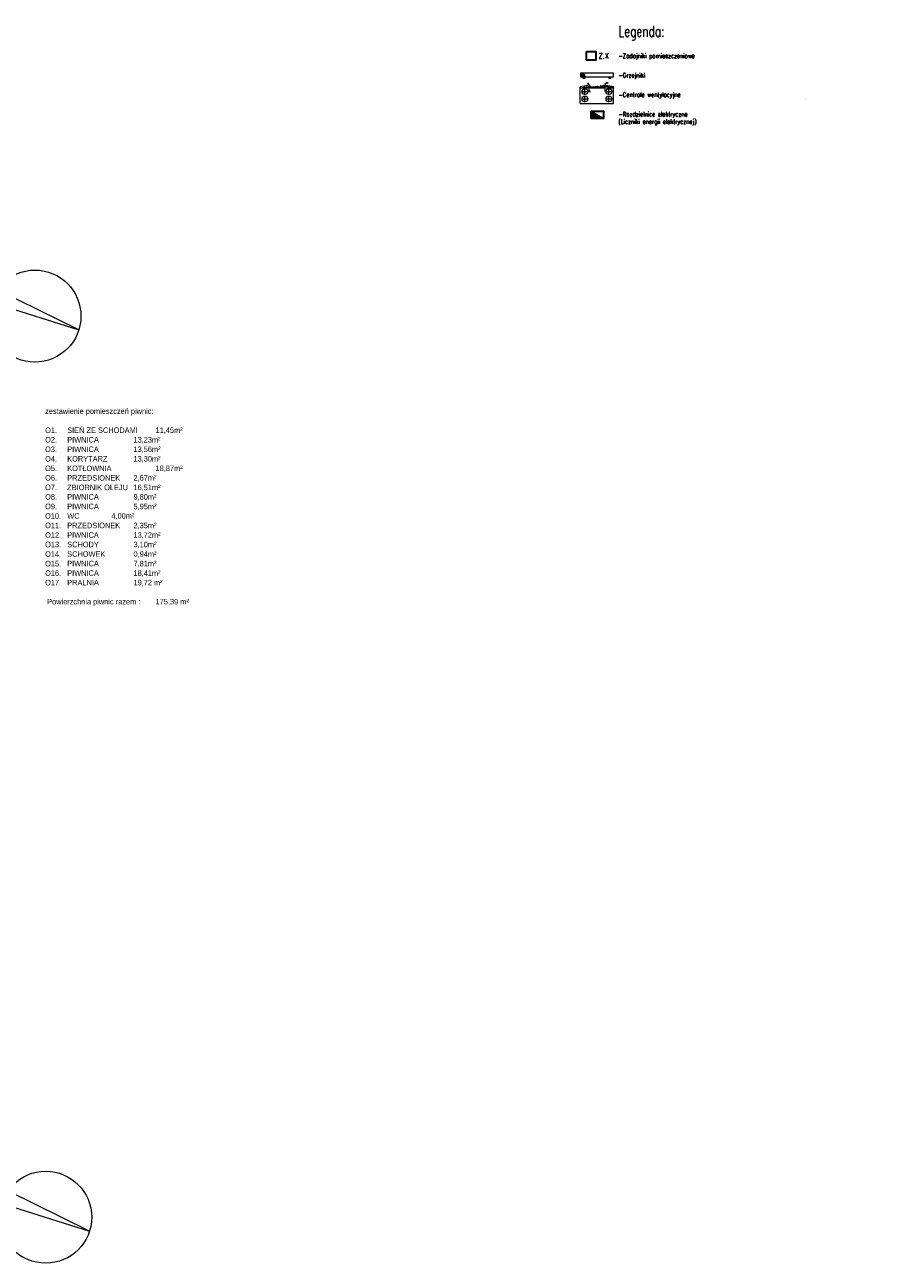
# Model space of a CAD drawing. Header units: millimetres. Extents: x -573548 to 674770, y -184010 to -47794.
# Tile 178 of 181: x 122404 to 145665, y -117805 to -84167. Entities that reach past the tile are written whole.
import ezdxf

# ---------------------------------------------------------------- set-up
doc = ezdxf.new("R2010")
doc.units = ezdxf.units.MM
doc.linetypes.add('CENTER', pattern=[10.16, 6.35, -1.27, 1.27, -1.27])
for name, color, linetype, lineweight in [('_S_CO_OPIS_GR', 7, 'Continuous', 13), ('_S_CO_OPIS_PION', 7, 'Continuous', 13), ('A.02 RZUT PIWNICY_is$0$A-OPISY-3_Nr_pióra__6', 8, 'Continuous', 9), ('A.02 RZUT PIWNICY_is$0$opisy inne_Nr_pióra__1', 8, 'Continuous', 9), ('A.02 RZUT PIWNICY_is$0$opisy inne_Nr_pióra__3', 8, 'Continuous', 9), ('A.03 RZUT PARTERU_is$0$opisy inne_Nr_pióra__1', 8, 'Continuous', 9), ('A.03 RZUT PARTERU_is$0$opisy inne_Nr_pióra__3', 8, 'Continuous', 9), ('Axial', 7, 'CENTER', 9), ('BMS_URZĄDZENIA', 30, 'Continuous', 30), ('Dimensions', 7, 'Continuous', 9), ('Main', 7, 'Continuous', 20), ('SAN_Grzejniki CO na rzucie', 7, 'Continuous', 13)]:
    doc.layers.add(name, color=color, linetype=linetype, lineweight=lineweight)
doc.styles.add('A.02 RZUT PIWNICY_is$0$STYL_AUTOMATYCZNY_4', font='arial.ttf', dxfattribs={"width": 0.8})
doc.styles.add('JOLARS', font='simplex.shx', dxfattribs={"width": 0.7})
doc.styles.add('RomanS', font='romans.shx', dxfattribs={"width": 0.8})
doc.styles.add('SIMPLEX-10', font='simplex.shx', dxfattribs={"width": 0.8, "height": 10})
doc.styles.add('SLDTEXTSTYLE2', font='TXT', dxfattribs={"width": 0.605})
doc.styles.get("Standard").update_dxf_attribs({"font": 'arial.ttf'})
doc.dimstyles.new('ISO-25', dxfattribs={"dimtxt": 2.5, "dimasz": 2.5, "dimexe": 1.25, "dimexo": 0.625, "dimtad": 1, "dimtxsty": 'Standard', "dimcen": 2.5, "dimadec": 0, "dimazin": 0, "dimtfac": 1, "dimtmove": 0, "dimatfit": 3, "dimfxl": 1, "dimarcsym": 0})

# ---------------------------------------------------------------- blocks, each defined once
blk = doc.blocks.new('A.02 RZUT PIWNICY_is')
at = {"layer": 'A.02 RZUT PIWNICY_is$0$opisy inne_Nr_pióra__1'}
blk.add_circle((123248.8, -92080.1), 1250, dxfattribs=at)
at = {"layer": 'A.02 RZUT PIWNICY_is$0$opisy inne_Nr_pióra__3'}
blk.add_lwpolyline([(121478.5, -91522.5), (124441, -92455.6), (122222.2, -91367)], dxfattribs=at)
at = {"layer": 'A.02 RZUT PIWNICY_is$0$A-OPISY-3_Nr_pióra__6', "insert": (123526.6, -97271.4), "char_height": 150, "attachment_point": 4, "line_spacing_factor": 1.034457, "style": 'A.02 RZUT PIWNICY_is$0$STYL_AUTOMATYCZNY_4'}
blk.add_mtext('\\A1;{\\pqj;\\fArial|b0|i0|c238|p0;\\W0.800000;zestawienie pomieszczeń piwnic:\\P\\pqj;\\fArial|b0|i0|c238|p0;\\W0.800000;\\P\\pqj;\\fArial|b0|i0|c238|p0;\\W0.800000;O1.^ISIEŃ ZE SCHODAMI^I11,45m²\\P\\pqj;\\fArial|b0|i0|c238|p0;\\W0.800000;O2.^IPIWNICA^I^I13,23m²\\P\\pqj;\\fArial|b0|i0|c238|p0;\\W0.800000;O3.^IPIWNICA^I^I13,56m²\\P\\pqj;\\fArial|b0|i0|c238|p0;\\W0.800000;O4.^IKORYTARZ^I^I13,30m²\\P\\pqj;\\fArial|b0|i0|c238|p0;\\W0.800000;O5.^IKOTŁOWNIA^I^I18,87m²\\P\\pqj;\\fArial|b0|i0|c238|p0;\\W0.800000;O6.^IPRZEDSIONEK^I2,67m²\\P\\pqj;\\fArial|b0|i0|c238|p0;\\W0.800000;O7.  ^IZBIORNIK OLEJU^I16,51m²\\P\\pqj;\\fArial|b0|i0|c238|p0;\\W0.800000;O8.^IPIWNICA^I^I9,80m²\\P\\pqj;\\fArial|b0|i0|c238|p0;\\W0.800000;O9.^IPIWNICA^I^I5,95m²\\P\\pqj;\\fArial|b0|i0|c238|p0;\\W0.800000;O10.^IWC^I^I4,00m²\\P\\pqj;\\fArial|b0|i0|c238|p0;\\W0.800000;O11.^IPRZEDSIONEK^I2,35m²\\P\\pqj;\\fArial|b0|i0|c238|p0;\\W0.800000;O12.^IPIWNICA^I^I13,72m²\\P\\pqj;\\fArial|b0|i0|c238|p0;\\W0.800000;O13.^ISCHODY^I^I3,10m²\\P\\pqj;\\fArial|b0|i0|c238|p0;\\W0.800000;O14.^ISCHOWEK^I^I0,94m²\\P\\pqj;\\fArial|b0|i0|c238|p0;\\W0.800000;O15.^IPIWNICA^I^I7,81m²\\P\\pqj;\\fArial|b0|i0|c238|p0;\\W0.800000;O16.^IPIWNICA^I^I18,41m²\\P\\pqj;\\fArial|b0|i0|c238|p0;\\W0.800000;O17.^IPRALNIA^I^I19,72 m²\\P\\pqj;\\fArial|b0|i0|c238|p0;\\W0.800000;\\P\\pqj;\\fArial|b0|i0|c238|p0;\\W0.800000; Powierzchnia piwnic razem :^I175,39 m²}', dxfattribs=at)
blk = doc.blocks.new('A.03 RZUT PARTERU_is')
at = {"layer": 'A.03 RZUT PARTERU_is$0$opisy inne_Nr_pióra__1'}
blk.add_circle((778190.4, -91554.9), 1250, dxfattribs=at)
at = {"layer": 'A.03 RZUT PARTERU_is$0$opisy inne_Nr_pióra__3'}
blk.add_lwpolyline([(776420.1, -90997.3), (779382.6, -91930.4), (777163.7, -90841.7)], dxfattribs=at)
blk = doc.blocks.new('*D192')
at = {"layer": 'Defpoints', "color": 0}
for p in [(137492, -85879), (137492, -85879), (137733, -85865), (137759, -85832), (138397, -85879)]:
    blk.add_point(p, dxfattribs=at)
at = {"layer": 'Dimensions', "color": 0, "lineweight": -2}
blk.add_line((137713, -85977), (137770, -85977), dxfattribs=at)
for start, end in [(21.9461, 33.8923), (336.1077, 348.0539), (0, 10)]:
    blk.add_arc((137492, -85879), 242, start, end, dxfattribs=at)
at = {"layer": 'Dimensions', "color": 0}
for points in [[(137708, -85791), (137724, -85786), (137730, -85837)], [(137737, -85930), (137720, -85928), (137734, -85879)]]:
    blk.add_solid(points, dxfattribs=at)
at = {"layer": 'Dimensions', "color": 0, "insert": (137766, -85938), "char_height": 72.7, "attachment_point": 5}
blk.add_mtext('^J', dxfattribs=at)
blk = doc.blocks.new('*D193')
at = {"layer": 'Defpoints', "color": 0}
for p in [(137492, -85879), (138129, -85832), (138153, -85850), (138397, -85879), (138397, -85879)]:
    blk.add_point(p, dxfattribs=at)
at = {"layer": 'Dimensions', "color": 0, "lineweight": -2}
blk.add_line((138193, -85743), (138249, -85743), dxfattribs=at)
for start, end in [(146.4024, 158.2012), (170, 180), (191.7988, 203.5976)]:
    blk.add_arc((138397, -85879), 245, start, end, dxfattribs=at)
at = {"layer": 'Dimensions', "color": 0}
for points in [[(138165, -85928), (138148, -85930), (138152, -85879)], [(138161, -85786), (138177, -85790), (138155, -85836)]]:
    blk.add_solid(points, dxfattribs=at)
at = {"layer": 'Dimensions', "color": 0, "insert": (138246, -85704), "char_height": 72.7, "attachment_point": 5}
blk.add_mtext('^J', dxfattribs=at)

msp = doc.modelspace()

# ---------------------------------------------------------------- hatches: boundary and pattern name
at = {"lineweight": 9}
h = msp.add_hatch(color=9, dxfattribs=at)
edge = h.paths.add_edge_path(flags=0)
edge.add_spline(control_points=[(143520.351, -85551.024), (143518.842, -85551.024), (143517.607, -85549.789), (143517.607, -85548.281), (143517.607, -85546.772), (143518.842, -85545.537), (143520.351, -85545.537), (143520.351, -85545.537), (143520.351, -85545.537), (143520.351, -85545.537), (143521.859, -85545.537), (143523.094, -85546.772), (143523.094, -85548.281), (143523.094, -85549.789), (143521.859, -85551.024), (143520.351, -85551.024), (143520.351, -85551.024), (143520.351, -85551.024), (143520.351, -85551.024)], knot_values=[0, 0, 0, 0, 1, 1, 1, 2, 2, 2, 3, 3, 3, 4, 4, 4, 5, 5, 5, 6, 6, 6, 6], degree=3, periodic=0)
h = msp.add_hatch(color=9, dxfattribs=at)
edge = h.paths.add_edge_path(flags=0)
edge.add_spline(control_points=[(143600.818, -86200.248), (143599.309, -86200.248), (143598.075, -86199.013), (143598.075, -86197.505), (143598.075, -86195.996), (143599.309, -86194.761), (143600.818, -86194.761), (143600.818, -86194.761), (143600.818, -86194.761), (143600.818, -86194.761), (143602.327, -86194.761), (143603.561, -86195.996), (143603.561, -86197.505), (143603.561, -86199.013), (143602.327, -86200.248), (143600.818, -86200.248), (143600.818, -86200.248), (143600.818, -86200.248), (143600.818, -86200.248)], knot_values=[0, 0, 0, 0, 1, 1, 1, 2, 2, 2, 3, 3, 3, 4, 4, 4, 5, 5, 5, 6, 6, 6, 6], degree=3, periodic=0)
h = msp.add_hatch(color=9, dxfattribs=at)
edge = h.paths.add_edge_path(flags=0)
edge.add_spline(control_points=[(143624.592, -86189.275), (143623.083, -86189.275), (143621.849, -86188.041), (143621.849, -86186.532), (143621.849, -86185.023), (143623.083, -86183.789), (143624.592, -86183.789), (143624.592, -86183.789), (143624.592, -86183.789), (143624.592, -86183.789), (143626.101, -86183.789), (143627.335, -86185.023), (143627.335, -86186.532), (143627.335, -86188.041), (143626.101, -86189.275), (143624.592, -86189.275), (143624.592, -86189.275), (143624.592, -86189.275), (143624.592, -86189.275)], knot_values=[0, 0, 0, 0, 1, 1, 1, 2, 2, 2, 3, 3, 3, 4, 4, 4, 5, 5, 5, 6, 6, 6, 6], degree=3, periodic=0)
h = msp.add_hatch(color=9, dxfattribs=at)
edge = h.paths.add_edge_path(flags=0)
edge.add_spline(control_points=[(143624.592, -86224.022), (143623.083, -86224.022), (143621.849, -86222.788), (143621.849, -86221.279), (143621.849, -86219.77), (143623.083, -86218.536), (143624.592, -86218.536), (143624.592, -86218.536), (143624.592, -86218.536), (143624.592, -86218.536), (143626.101, -86218.536), (143627.335, -86219.77), (143627.335, -86221.279), (143627.335, -86222.788), (143626.101, -86224.022), (143624.592, -86224.022), (143624.592, -86224.022), (143624.592, -86224.022), (143624.592, -86224.022)], knot_values=[0, 0, 0, 0, 1, 1, 1, 2, 2, 2, 3, 3, 3, 4, 4, 4, 5, 5, 5, 6, 6, 6, 6], degree=3, periodic=0)
h = msp.add_hatch(color=9, dxfattribs=at)
edge = h.paths.add_edge_path(flags=0)
edge.add_spline(control_points=[(143666.655, -86174.645), (143665.146, -86174.645), (143663.911, -86173.41), (143663.911, -86171.901), (143663.911, -86170.393), (143665.146, -86169.158), (143666.655, -86169.158), (143666.655, -86169.158), (143666.655, -86169.158), (143666.655, -86169.158), (143668.163, -86169.158), (143669.398, -86170.393), (143669.398, -86171.901), (143669.398, -86173.41), (143668.163, -86174.645), (143666.655, -86174.645), (143666.655, -86174.645), (143666.655, -86174.645), (143666.655, -86174.645)], knot_values=[0, 0, 0, 0, 1, 1, 1, 2, 2, 2, 3, 3, 3, 4, 4, 4, 5, 5, 5, 6, 6, 6, 6], degree=3, periodic=0)
h = msp.add_hatch(color=9, dxfattribs=at)
edge = h.paths.add_edge_path(flags=0)
edge.add_spline(control_points=[(143686.771, -86205.734), (143685.263, -86205.734), (143684.028, -86204.5), (143684.028, -86202.991), (143684.028, -86201.482), (143685.263, -86200.248), (143686.771, -86200.248), (143686.771, -86200.248), (143686.771, -86200.248), (143686.771, -86200.248), (143688.28, -86200.248), (143689.515, -86201.482), (143689.515, -86202.991), (143689.515, -86204.5), (143688.28, -86205.734), (143686.771, -86205.734), (143686.771, -86205.734), (143686.771, -86205.734), (143686.771, -86205.734)], knot_values=[0, 0, 0, 0, 1, 1, 1, 2, 2, 2, 3, 3, 3, 4, 4, 4, 5, 5, 5, 6, 6, 6, 6], degree=3, periodic=0)
h = msp.add_hatch(color=9, dxfattribs=at)
edge = h.paths.add_edge_path(flags=0)
edge.add_spline(control_points=[(143699.573, -86229.509), (143698.064, -86229.509), (143696.83, -86228.274), (143696.83, -86226.765), (143696.83, -86225.257), (143698.064, -86224.022), (143699.573, -86224.022), (143699.573, -86224.022), (143699.573, -86224.022), (143699.573, -86224.022), (143701.082, -86224.022), (143702.316, -86225.257), (143702.316, -86226.765), (143702.316, -86228.274), (143701.082, -86229.509), (143699.573, -86229.509), (143699.573, -86229.509), (143699.573, -86229.509), (143699.573, -86229.509)], knot_values=[0, 0, 0, 0, 1, 1, 1, 2, 2, 2, 3, 3, 3, 4, 4, 4, 5, 5, 5, 6, 6, 6, 6], degree=3, periodic=0)
h = msp.add_hatch(color=7, dxfattribs=at)
edge = h.paths.add_edge_path(flags=0)
edge.add_spline(control_points=[(145575.922, -86547.72), (145574.413, -86547.72), (145573.179, -86546.485), (145573.179, -86544.977), (145573.179, -86543.468), (145574.413, -86542.233), (145575.922, -86542.233), (145575.922, -86542.233), (145575.922, -86542.233), (145575.922, -86542.233), (145577.431, -86542.233), (145578.665, -86543.468), (145578.665, -86544.977), (145578.665, -86546.485), (145577.431, -86547.72), (145575.922, -86547.72), (145575.922, -86547.72), (145575.922, -86547.72), (145575.922, -86547.72)], knot_values=[0, 0, 0, 0, 1, 1, 1, 2, 2, 2, 3, 3, 3, 4, 4, 4, 5, 5, 5, 6, 6, 6, 6], degree=3, periodic=0)
h = msp.add_hatch(color=7, dxfattribs=at)
edge = h.paths.add_edge_path(flags=0)
edge.add_spline(control_points=[(145661.875, -86547.72), (145660.367, -86547.72), (145659.132, -86546.485), (145659.132, -86544.977), (145659.132, -86543.468), (145660.367, -86542.233), (145661.875, -86542.233), (145661.875, -86542.233), (145661.875, -86542.233), (145661.875, -86542.233), (145663.384, -86542.233), (145664.619, -86543.468), (145664.619, -86544.977), (145664.619, -86546.485), (145663.384, -86547.72), (145661.875, -86547.72), (145661.875, -86547.72), (145661.875, -86547.72), (145661.875, -86547.72)], knot_values=[0, 0, 0, 0, 1, 1, 1, 2, 2, 2, 3, 3, 3, 4, 4, 4, 5, 5, 5, 6, 6, 6, 6], degree=3, periodic=0)

# ---------------------------------------------------------------- linework, layer by layer
at = {"color": 10}
for p, q in [((137776.791, -86713.745), (137776.791, -86513.745)), ((137776.791, -86713.745), (137776.791, -86513.745)), ((137776.791, -86513.745), (138126.791, -86513.745)), ((138126.791, -86713.745), (137776.791, -86713.745)), ((138126.791, -86713.745), (137776.791, -86713.745)), ((138117.324, -86708.335), (137786.258, -86519.155)), ((137786.258, -86708.335), (137786.258, -86519.155)), ((137786.258, -86519.155), (138117.324, -86519.155)), ((137813.533, -86534.74), (137786.258, -86534.74)), ((137870.746, -86567.433), (137786.258, -86567.433)), ((137927.958, -86600.126), (137786.258, -86600.126)), ((137985.171, -86632.819), (137786.258, -86632.819)), ((138042.383, -86665.512), (137786.258, -86665.512)), ((138099.596, -86698.205), (137786.258, -86698.205)), ((138117.324, -86708.335), (137786.258, -86708.335)), ((138117.324, -86519.155), (138117.324, -86708.335)), ((138126.791, -86513.745), (138126.791, -86713.745))]:
    msp.add_line(p, q, dxfattribs=at)
at = {"layer": 'Axial', "color": 6, "ltscale": 5}
for p, q in [((137531.943, -85983.365), (137704.443, -85983.365)), ((137618.193, -86069.615), (137618.193, -85897.115)), ((137618.193, -86268.615), (137618.193, -86096.115)), ((138183.943, -85983.365), (138356.443, -85983.365)), ((138270.193, -86069.615), (138270.193, -85897.115)), ((138270.193, -86268.615), (138270.193, -86096.115)), ((137531.943, -86182.365), (137704.443, -86182.365)), ((138183.943, -86182.365), (138356.443, -86182.365))]:
    msp.add_line(p, q, dxfattribs=at)
at = {"layer": 'BMS_URZĄDZENIA'}
msp.add_lwpolyline([(137658.651, -84893.466), (137909.915, -84893.466), (137909.915, -85128.38), (137658.651, -85128.38)], close=True, dxfattribs=at)
at = {"layer": 'Dimensions', "color": 6}
for points in [[(137916.872, -85853.865), (137909.373, -85853.865), (137909.373, -85831.865), (137916.872, -85831.865)], [(137968.014, -85853.865), (137960.514, -85853.865), (137960.514, -85831.865), (137968.014, -85831.865)]]:
    msp.add_lwpolyline(points, close=True, dxfattribs=at)
at = {"layer": 'Main', "color": 6}
for p, q in [((137754.727, -85807.099), (137487.352, -85854.245)), ((137491.693, -85878.865), (137487.352, -85854.245)), ((137491.693, -85878.865), (137759.069, -85831.719)), ((137491.693, -85878.865), (138396.693, -85878.865)), ((137491.693, -86308.865), (137491.693, -85878.865)), ((137759.069, -85831.719), (137754.727, -85807.099)), ((137763.193, -85853.865), (138125.193, -85853.865)), ((137763.193, -85878.865), (137763.193, -85853.865)), ((138125.193, -85878.865), (138125.193, -85853.865)), ((138129.318, -85831.719), (138133.659, -85807.099)), ((138396.693, -85878.865), (138129.318, -85831.719)), ((138401.035, -85854.245), (138133.659, -85807.099)), ((138396.693, -85878.865), (138401.035, -85854.245)), ((138396.693, -86308.865), (138396.693, -85878.865)), ((137491.693, -86308.865), (138396.693, -86308.865))]:
    msp.add_line(p, q, dxfattribs=at)
for points in [[(138040.256, -85853.865), (138051.13, -85853.865), (138051.13, -85826.365), (138040.256, -85826.365)], [(138080.256, -85853.865), (138091.13, -85853.865), (138091.13, -85826.365), (138080.256, -85826.365)]]:
    msp.add_lwpolyline(points, close=True, dxfattribs=at)
for centre in [(137618.193, -85983.365), (137618.193, -86182.365), (138270.193, -85983.365), (138270.193, -86182.365)]:
    msp.add_circle(centre, 78.75, dxfattribs=at)
at = {"layer": 'SAN_Grzejniki CO na rzucie', "color": 150}
for p, q in [((137522.884, -85497.858), (137582.884, -85497.858)), ((137522.884, -85517.858), (137622.884, -85517.858)), ((137522.884, -85537.858), (137582.884, -85537.858)), ((137522.884, -85557.858), (137622.884, -85557.858))]:
    msp.add_line(p, q, dxfattribs=at)
for points in [[(138392.884, -85477.858), (137492.884, -85477.858), (137492.884, -85577.858), (138392.884, -85577.858), (138392.884, -85477.858)], [(137612.884, -85577.858), (137612.884, -85627.858), (137572.884, -85627.858), (137572.884, -85577.858)], [(138312.884, -85577.858), (138312.884, -85627.858), (138272.884, -85627.858), (138272.884, -85577.858)]]:
    msp.add_lwpolyline(points, dxfattribs=at)

# ---------------------------------------------------------------- block references
at = {"ltscale": 10}
msp.add_blockref('A.02 RZUT PIWNICY_is', (-570.227, 0), dxfattribs=at)
at = {"color": 150}
msp.add_blockref('A.03 RZUT PARTERU_is', (-655219.604, -25000), dxfattribs=at)

# ---------------------------------------------------------------- texts
at = {"color": 6, "linetype": 'Continuous', "lineweight": 0, "char_height": 31.75, "attachment_point": 1, "rotation": 180, "style": 'SLDTEXTSTYLE2'}
for s, insert in [('{\\fArial Narrow|b0|i0|c0|p0;\\W1;EHA}', (137615.689, -86022.063)), ('{\\fArial Narrow|b0|i0|c0|p0;\\W1;ETA}', (138264.43, -86020.782)), ('{\\fArial Narrow|b0|i0|c0|p0;\\W1;ODA}', (137618.193, -86223.122)), ('{\\fArial Narrow|b0|i0|c0|p0;\\W1;SUP}', (138270.193, -86219.04))]:
    msp.add_mtext(s, dxfattribs=dict(at, insert=insert))
at = {"layer": '_S_CO_OPIS_GR', "lineweight": 9, "char_height": 120, "width": 3674.19209, "attachment_point": 1, "style": 'JOLARS'}
for s, insert in [('{\\W0.9;-Zadajniki pomieszczeniowe', (138524.516, -84950.303, 126.005)), ('{\\W0.9;-Grzejniki}', (138524.516, -85478.539, 126.005)), ('{\\W0.9;-Centrale wentylacyjne}', (138524.516, -86006.776, 126.005)), ('{\\W0.9;-Rozdzielnice elektryczne\\P(Liczniki energii elektrycznej)}', (138524.516, -86535.012, 126.005))]:
    msp.add_mtext(s, dxfattribs=dict(at, insert=insert))
at = {"layer": '_S_CO_OPIS_PION', "ltscale": 50, "style": 'RomanS', "width": 0.7}
msp.add_text('Legenda:', height=300, dxfattribs=at).set_placement((138527.635, -84492.622, 126.005))
at = {"layer": 'BMS_URZĄDZENIA', "lineweight": 30, "insert": (137983.956, -85011.111), "char_height": 150, "width": 609.56559, "attachment_point": 4, "style": 'SIMPLEX-10'}
msp.add_mtext('Z.X', dxfattribs=at)

# ---------------------------------------------------------------- dimensions: what is measured, and where the dimension line sits
at = {"layer": 'Dimensions', "color": 6}
for base, line1, picture, middle in [((138153.231, -85850.408), ((138396.693, -85878.865), (138129.318, -85831.719)), '*D193', (138245.958, -85703.842)), ((137733.392, -85864.788), ((137491.693, -85878.865), (137759.069, -85831.719)), '*D192', (137766.491, -85937.539))]:
    dim = msp.add_angular_dim_2l(base=base, line1=line1, line2=((137491.693, -85878.865), (138396.693, -85878.865)), text='^J', dimstyle='ISO-25', override={"dimtxt": 72.672222, "dimasz": 50.387967, "dimexe": 2, "dimexo": 2, "dimgap": 3.048, "dimtih": 1, "dimtoh": 1, "dimzin": 0, "dimadec": 2, "dimtzin": 0}, dxfattribs=at)
    dim.commit()
    dim.dimension.update_dxf_attribs({"geometry": picture, "text_midpoint": middle})

doc.saveas('drawing.dxf')
